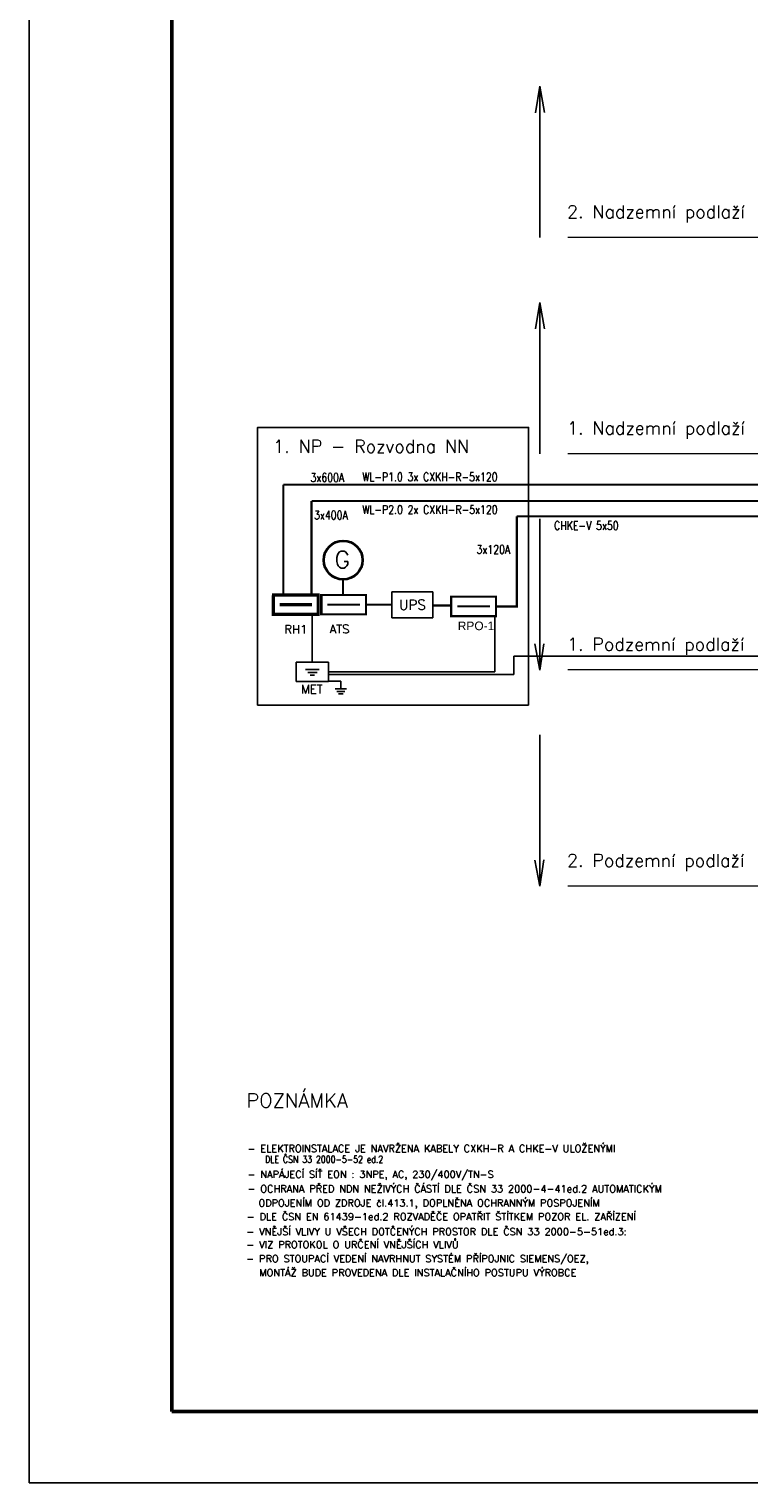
# Model space of a CAD drawing. Header units: millimetres. Extents: x 3792 to 4386, y 957 to 2637.
# Tile 1 of 9: x 3792 to 3994, y 957 to 1365. Entities that reach past the tile are written whole.
import ezdxf
from ezdxf.enums import TextEntityAlignment as Align

# ---------------------------------------------------------------- set-up
doc = ezdxf.new("R2010")
doc.units = ezdxf.units.MM
doc.header["$LTSCALE"] = 100
doc.linetypes.add('ČERCHOVANÁ', pattern=[25.4, 12.7, -6.35, 0, -6.35])
doc.linetypes.add('ČÁRKOVANÁ', pattern=[19.05, 12.7, -6.35])
for name, color, linetype, lineweight in [('CP_FRAME', 217, 'Continuous', 50), ('CP_LINENORM', 251, 'Continuous', 25), ('Nové_elektro-popis', 134, 'Continuous', 18), ('Nové_elektro_ESIL_poznámka-legenda', 7, 'Continuous', 18)]:
    doc.layers.add(name, color=color, linetype=linetype, lineweight=lineweight)
for name, color, linetype in [('Nové _elektro_SLP-trasy', 1, 'Continuous'), ('Nové_elektro_ESIL-ochranné pospojování', 3, 'Continuous'), ('Nové_elektro_ESIL-trasy', 30, 'Continuous')]:
    doc.layers.add(name, color=color, linetype=linetype)
doc.styles.add('CP_ATTR', font='ROMANS.SHX')
doc.styles.add('ROMANS', font='ROMANS.shx', dxfattribs={"width": 0.8})
doc.styles.get("Standard").update_dxf_attribs({"font": 'arial.ttf'})
doc.linetypes.add('CIRC', pattern='A,7,-1,["~",Standard,S=1,R=0,X=-0.3,Y=-0.6],-1', length=9)

# ---------------------------------------------------------------- blocks, each defined once
blk = doc.blocks.new('2DCPELD_083')
for p, q in [((-0.46, 0.29), (0.46, 0.29)), ((-0.46, -0.29), (-0.46, 0.29)), ((0.46, 0.29), (0.46, -0.29)), ((0.46, -0.29), (-0.46, -0.29))]:
    blk.add_line(p, q)
at = {"style": 'CP_ATTR'}
blk.add_text('UPS', height=0.2227, dxfattribs=at).set_placement((0, 0), align=Align.MIDDLE_CENTER)
at = {"linetype": 'ByBlock', "style": 'CP_ATTR', "flags": 9}
for tag, p in [('NAME', (-0.092, -0.018)), ('GROUP', (-0.092, -0.018)), ('NUMBER', (-0.092, -0.018)), ('PRODUCER', (-0.092, -0.018)), ('ARTICLE', (-0.092, -0.018)), ('CHARACTER', (-0.092, -0.018)), ('VOLTAGE', (-0.092, -0.019)), ('WEIGHT', (-0.092, -0.018)), ('OTHER', (-0.092, -0.018)), ('PRODUCT-TYPE', (-0.092, -0.019)), ('ORDER-NO', (-0.092, -0.019)), ('POWER', (-0.092, -0.019))]:
    blk.add_attdef(tag, text='', height=0.00005, dxfattribs=at).set_placement(p, align=Align.MIDDLE_LEFT)
blk = doc.blocks.new('2d_iso_creframe_v_wa5oez')
for p, q in [((20, 830), (20, 10)), ((20, 10), (287, 10))]:
    blk.add_line(p, q)
at = {"layer": 'CP_LINENORM', "linetype": 'Continuous'}
for p, q in [((0, 840), (0, 0)), ((0, 0), (297, 0))]:
    blk.add_line(p, q, dxfattribs=at)

msp = doc.modelspace()

# ---------------------------------------------------------------- linework, layer by layer
at = {"linetype": 'CIRC'}
msp.add_lwpolyline([(3931.8, 1175.34), (3855.82, 1175.34), (3855.82, 1253.16), (3931.8, 1253.16)], close=True, dxfattribs=at)
at = {"layer": 'Nové _elektro_SLP-trasy', "color": 3, "linetype": 'ČÁRKOVANÁ', "ltscale": 0.5}
for p, q in [((3871.15, 1187.37), (3871.15, 1200.76)), ((3922.35, 1200.28), (3922.35, 1184.67)), ((4163.48, 1189.07), (3927.66, 1189.07)), ((3927.66, 1189.07), (3927.66, 1183.95)), ((3922.35, 1184.67), (3875.65, 1184.67)), ((3927.66, 1183.95), (3875.65, 1183.95))]:
    msp.add_line(p, q, dxfattribs=at)
at = {"layer": 'Nové _elektro_SLP-trasy'}
for p, q in [((3869.28, 1185.33), (3873.09, 1185.33)), ((3869.91, 1184.5), (3872.47, 1184.5)), ((3870.59, 1183.7), (3871.77, 1183.7))]:
    msp.add_line(p, q, dxfattribs=at)
for points, const_width in [([(3863.03, 1237.1), (4118.37, 1237.1)], 0.6), ([(3863.03, 1237.1), (3863.03, 1206.18)], 0.6), ([(3860.22, 1206.11), (3860.22, 1200.76), (3872.79, 1200.76), (3872.79, 1206.18), (3859.85, 1206.18)], 0.9), ([(3861.97, 1203.49), (3871.07, 1203.49)], 0.9)]:
    msp.add_lwpolyline(points, dxfattribs=dict(at, const_width=const_width))
at = {"layer": 'Nové _elektro_SLP-trasy', "color": 6, "const_width": 0.6}
for points in [[(3870.94, 1232.54), (4208.58, 1232.54)], [(3870.94, 1232.54), (3870.94, 1206.18)]]:
    msp.add_lwpolyline(points, dxfattribs=at)
at = {"layer": 'Nové _elektro_SLP-trasy', "color": 30, "true_color": 0xf8991e, "const_width": 0.6}
for points in [[(3928.49, 1228.26), (4194.69, 1228.26)], [(3928.49, 1228.26), (3928.49, 1202.99)], [(3904.97, 1203.27), (3910.01, 1203.27)], [(3910.08, 1205.63), (3910.08, 1200.28), (3922.65, 1200.28), (3922.65, 1205.71), (3909.71, 1205.71)], [(3911.83, 1203.01), (3920.93, 1203.01)], [(3922.65, 1202.99), (3928.79, 1202.99)]]:
    msp.add_lwpolyline(points, dxfattribs=at)
at = {"layer": 'Nové _elektro_SLP-trasy', "color": 30, "true_color": 0xf26722, "const_width": 0.6}
for points in [[(3879.74, 1210.54), (3879.74, 1206.18)], [(3873.64, 1206.11), (3873.64, 1200.76), (3886.21, 1200.76), (3886.21, 1206.18), (3873.27, 1206.18)], [(3875.39, 1203.49), (3884.5, 1203.49)], [(3886.21, 1203.47), (3893.47, 1203.47)]]:
    msp.add_lwpolyline(points, dxfattribs=at)
at = {"layer": 'Nové _elektro_SLP-trasy'}
msp.add_lwpolyline([(3866.65, 1181.97), (3875.65, 1181.97), (3875.65, 1187.37), (3866.65, 1187.37)], close=True, dxfattribs=at)
at = {"layer": 'Nové_elektro_ESIL-ochranné pospojování'}
for p, q in [((3879.13, 1182.02), (3875.64, 1182.02)), ((3879.11, 1182.02), (3879.11, 1179.93)), ((3877.52, 1179.93), (3880.77, 1179.93)), ((3878.03, 1179.18), (3880.27, 1179.18)), ((3878.52, 1178.54), (3879.77, 1178.54))]:
    msp.add_line(p, q, dxfattribs=at)
at = {"layer": 'Nové_elektro_ESIL-trasy', "color": 0}
for p, q in [((3934.9, 1348.77), (3933.71, 1341.38)), ((3933.71, 1341.38), (3934.9, 1348.77)), ((3934.9, 1306.35), (3934.9, 1348.77)), ((3934.9, 1348.77), (3936.26, 1341.42)), ((3934.9, 1288.17), (3933.71, 1280.78)), ((3933.71, 1280.78), (3934.9, 1288.17)), ((3934.9, 1245.75), (3934.9, 1288.17)), ((3934.9, 1288.17), (3936.26, 1280.82)), ((3934.9, 1185.15), (3934.9, 1227.57)), ((3934.9, 1185.15), (3933.55, 1192.5)), ((3936.09, 1192.54), (3934.9, 1185.15)), ((3934.9, 1124.55), (3934.9, 1166.97)), ((3934.9, 1124.55), (3934.9, 1166.97)), ((3934.9, 1124.55), (3933.55, 1131.9)), ((3936.09, 1131.94), (3934.9, 1124.55))]:
    msp.add_line(p, q, dxfattribs=at)
at = {"layer": 'Nové_elektro_ESIL-trasy', "lineweight": 35}
msp.add_line((3873.64, 1206.11), (3873.64, 1200.76), dxfattribs=at)
msp.add_circle((3879.8, 1215.98), 5.44, dxfattribs=at)
at = {"layer": 'Nové_elektro_ESIL_poznámka-legenda', "linetype": 'ČERCHOVANÁ'}
for p, q in [((3942.75, 1306.5), (4321.85, 1306.5)), ((3942.75, 1245.9), (4321.85, 1245.9)), ((3942.75, 1185.3), (4321.85, 1185.3)), ((3942.75, 1124.7), (4321.85, 1124.7)), ((3942.75, 1124.7), (4321.85, 1124.7))]:
    msp.add_line(p, q, dxfattribs=at)

# ---------------------------------------------------------------- block references
at = {"layer": 'CP_FRAME', "xscale": 2, "yscale": 2, "zscale": 2}
msp.add_blockref('2d_iso_creframe_v_wa5oez', (3791.74, 957.34), dxfattribs=at)
at = {"layer": 'Nové _elektro_SLP-trasy', "color": 30, "true_color": 0xf8991e, "xscale": 12.5, "yscale": 12.5, "zscale": 12.5}
msp.add_blockref('2DCPELD_083', (3899.22, 1203.45), dxfattribs=at)

# ---------------------------------------------------------------- texts
at = {"layer": 'Nové _elektro_SLP-trasy', "color": 30, "true_color": 0xf8991e, "insert": (3911.93, 1198.75), "char_height": 2.4, "width": 10.7246, "attachment_point": 1}
msp.add_mtext('RPO-1', dxfattribs=at)
at = {"layer": 'Nové_elektro-popis', "color": 4, "lineweight": 18, "style": 'ROMANS', "width": 0.8}
for s, p in [('3x600A', (3870.64, 1237.94)), ('3x400A', (3871.63, 1227.39)), ('3x120A', (3917.19, 1217.77))]:
    msp.add_text(s, height=2.4, dxfattribs=at).set_placement(p)
at = {"layer": 'Nové_elektro-popis', "lineweight": 18, "char_height": 2.4, "attachment_point": 1, "style": 'ROMANS'}
for s, insert, width in [('WL-P1.0 3x CXKH-R-5x120', (3885.17, 1240.5), 47.0545), ('WL-P2.0 2x CXKH-R-5x120', (3885.19, 1231.33), 48.5645), ('CHKE-V 5x50', (3938.94, 1226.86), 24.1394)]:
    msp.add_mtext(s, dxfattribs=dict(at, insert=insert, width=width))
at = {"layer": 'Nové_elektro_ESIL-trasy', "lineweight": 35, "style": 'ROMANS'}
msp.add_text('G', height=4.8, dxfattribs=at).set_placement((3877.37, 1213.73))
at = {"layer": 'Nové_elektro_ESIL-trasy', "style": 'ROMANS'}
msp.add_text('ATS', height=2.4, dxfattribs=at).set_placement((3876.02, 1195.47))
at = {"layer": 'Nové_elektro_ESIL_poznámka-legenda', "style": 'ROMANS'}
for s, p in [('2. Nadzemní podlaží', (3942.57, 1311.8)), ('1. Nadzemní podlaží', (3942.57, 1251.2)), ('1. NP - Rozvodna NN', (3860.21, 1246.06)), ('1. Podzemní podlaží', (3942.57, 1190.6)), ('2. Podzemní podlaží', (3942.57, 1130))]:
    msp.add_text(s, height=3.6, dxfattribs=at).set_placement(p)
at = {"layer": 'Nové_elektro_ESIL_poznámka-legenda', "color": 1, "lineweight": 30, "ltscale": 0.001, "style": 'ROMANS'}
msp.add_text('RH1', height=2.4, dxfattribs=at).set_placement((3863.3, 1195.39))
at = {"layer": 'Nové_elektro_ESIL_poznámka-legenda', "color": 3, "lineweight": 30, "ltscale": 0.001, "style": 'ROMANS'}
msp.add_text('MET', height=2.4, dxfattribs=at).set_placement((3867.99, 1178.61))
at = {"layer": 'Nové_elektro_ESIL_poznámka-legenda', "color": 7, "ltscale": 0.001, "style": 'ROMANS'}
msp.add_text('POZNÁMKA', height=4, dxfattribs=at).set_placement((3852.66, 1062.52))
at = {"layer": 'Nové_elektro_ESIL_poznámka-legenda', "color": 7, "lineweight": 18, "style": 'ROMANS'}
for s, p in [('- ELEKTROINSTALACE JE NAVRŽENA KABELY CXKH-R A CHKE-V ULOŽENÝMI ', (3852.99, 1050.07)), ('- NAPÁJECÍ SÍŤ EON : 3NPE, AC, 230/400V/TN-S', (3852.99, 1042.81)), ('- OCHRANA PŘED NDN NEŽIVÝCH ČÁSTÍ DLE ČSN 33 2000-4-41ed.2 AUTOMATICKÝM', (3852.99, 1038.77)), ('  ODPOJENÍM OD ZDROJE čl.413.1, DOPLNĚNA OCHRANNÝM POSPOJENÍM', (3853.32, 1034.77)), ('- DLE ČSN EN 61439-1ed.2 ROZVADĚČE OPATŘIT ŠTÍTKEM POZOR EL. ZAŘÍZENÍ', (3852.75, 1030.95))]:
    msp.add_text(s, height=2, dxfattribs=at).set_placement(p)
at = {"layer": 'Nové_elektro_ESIL_poznámka-legenda', "color": 7, "lineweight": 18, "ltscale": 0.001, "style": 'ROMANS'}
for s, p in [('- VNĚJŠÍ VLIVY U VŠECH DOTČENÝCH PROSTOR DLE ČSN 33 2000-5-51ed.3: ', (3852.67, 1026.78)), ('- VIZ PROTOKOL O URČENÍ VNĚJŠÍCH VLIVŮ', (3852.67, 1023.14)), ('- PRO STOUPACÍ VEDENÍ NAVRHNUT SYSTÉM PŘÍPOJNIC SIEMENS/OEZ, ', (3852.63, 1019.2)), ('  MONTÁŽ BUDE PROVEDENA DLE INSTALAČNÍHO POSTUPU VÝROBCE', (3853.55, 1015.27))]:
    msp.add_text(s, height=2, dxfattribs=at).set_placement(p)
at = {"layer": 'Nové_elektro_ESIL_poznámka-legenda', "color": 7, "lineweight": 18, "insert": (3857.91, 1049.01), "char_height": 2, "width": 56.2716, "attachment_point": 1, "style": 'ROMANS'}
msp.add_mtext('DLE ČSN 33 2000-5-52 ed.2', dxfattribs=at)

doc.saveas('drawing.dxf')
